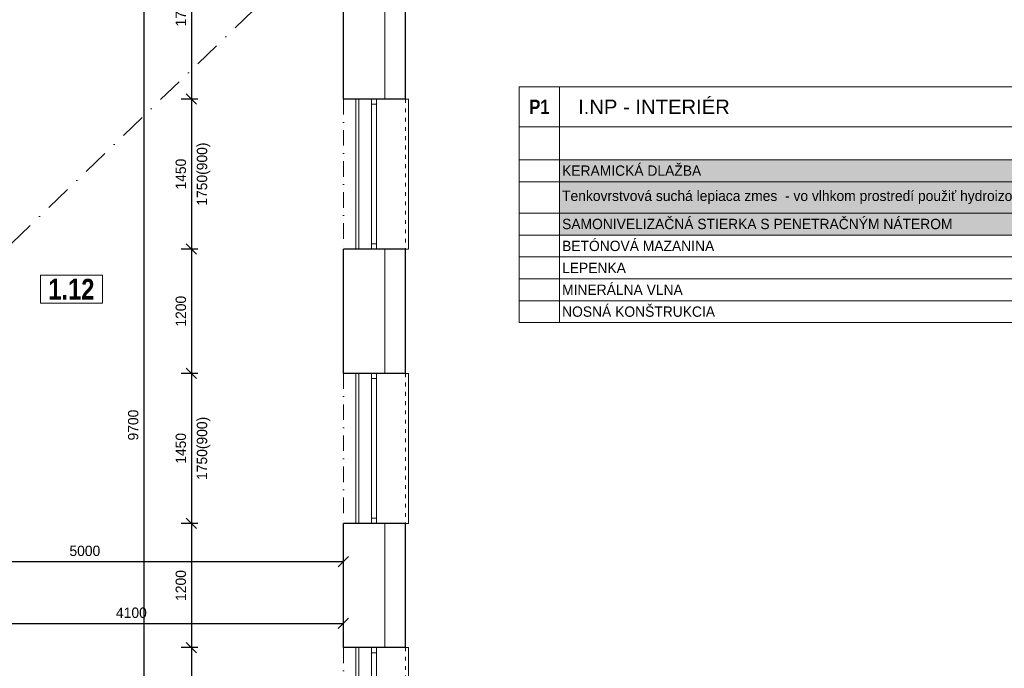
# Model space of a CAD drawing. Header units: millimetres. Extents: x -65956 to 5894746, y -14679 to 163521.
# Tile 28 of 89: x -56236 to -46716, y 22227 to 28494. Entities that reach past the tile are written whole.
import ezdxf

# ---------------------------------------------------------------- set-up
doc = ezdxf.new("R2010")
doc.units = ezdxf.units.MM
for name, pattern in [('__$$DASHDOT$$', [10.01, 5, -2.5, 0.01, -2.5]), ('ACAD_ISO03W100', [30, 12, -18]), ('ČERCHOVANÁ', [1, 0.5, -0.25, 0, -0.25])]:
    doc.linetypes.add(name, pattern=pattern)
doc.layers.get('0').update_dxf_attribs({"lineweight": 5})
doc.layers.get('Defpoints').update_dxf_attribs({"color": 2, "lineweight": 30})
doc.layers.add('- pomocna', color=232, linetype='Continuous', lineweight=0, plot=False)
for name, color, linetype, lineweight in [('H popisky', 30, 'Continuous', 25), ('H stavba', 82, 'Continuous', 30), ('KOTY', 51, 'Continuous', 5), ('M legenda', 52, 'Continuous', 5), ('otvor', 163, 'Continuous', 5), ('RE-nove', 10, 'Continuous', 0), ('Tbč stavba', 4, 'ČERCHOVANÁ', 0), ('Tč stavba', 7, 'ACAD_ISO03W100', 5), ('VT sanita', 210, 'Continuous', 5)]:
    doc.layers.add(name, color=color, linetype=linetype, lineweight=lineweight)
doc.styles.add('1-100_te_2mm_200', font='technic_.ttf', dxfattribs={"height": 200})
doc.styles.add('1-20_ce_5mm_100', font='GOTHIC.TTF', dxfattribs={"height": 100})
doc.styles.add('1-50_ce_2mm_100', font='GOTHIC.TTF', dxfattribs={"height": 100})
doc.styles.add('arial narrow', font='ARIALN.TTF', dxfattribs={"height": 125})
doc.styles.add('century_0', font='GOTHIC.TTF')
doc.dimstyles.new('technic_1-100', dxfattribs={"dimtxt": 200, "dimasz": 240, "dimexe": 300, "dimexo": 200, "dimgap": 100, "dimtad": 1, "dimdec": 1, "dimrnd": 0.5, "dimtxsty": '1-100_te_2mm_200', "dimblk": 'OBLIQUE', "dimcen": 2.5, "dimclrd": 256, "dimclrt": 256, "dimadec": 0, "dimazin": 0, "dimtfac": 1, "dimtdec": 1, "dimtix": 1, "dimtmove": 1, "dimatfit": 3, "dimldrblk": 'OBLIQUE', "dimfxl": 400, "dimfxlon": 1, "dimarcsym": 0})

# ---------------------------------------------------------------- blocks, each defined once
blk = doc.blocks.new('*T962')
at = {"layer": 'Defpoints', "color": 8, "linetype": 'ByBlock', "lineweight": 0, "transparency": 16777216}
for p, q in [((6919, 0), (6919, -2279.6)), ((0, -389.1), (0, -2279.6)), ((390.7, -389.1), (390.7, -2279.6)), ((7332.5, -389.1), (7332.5, -2279.6)), ((0, -705.6), (7332.5, -705.6)), ((5943.3, -705.6), (5943.3, -2279.6)), ((0, -917.4), (7332.5, -917.4)), ((0, -1221.1), (7332.5, -1221.1)), ((0, -1432.8), (7332.5, -1432.8)), ((0, -1644.5), (7332.5, -1644.5)), ((0, -1856.2), (7332.5, -1856.2)), ((0, -2067.9), (7332.5, -2067.9)), ((0, -2279.6), (7332.5, -2279.6))]:
    blk.add_line(p, q, dxfattribs=at)
at = {"layer": 'M legenda', "color": 0, "linetype": 'ByBlock', "lineweight": -2, "transparency": 16777216}
for p, q in [((0, 0), (7332.5, 0)), ((0, 0), (0, -389.1)), ((390.7, 0), (390.7, -389.1)), ((7332.5, 0), (7332.5, -389.1)), ((0, -389.1), (7332.5, -389.1))]:
    blk.add_line(p, q, dxfattribs=at)
at = {"layer": 'M legenda', "transparency": 16777216}
for s, insert, char_height, width, attachment_point, style in [('\\A1;{\\fArial|b0|i0|c238|p34;   I.NP - INTERIÉR}', (406.1, -194.5), 140, 6497.476, 4, 'century_0'), ('{\\fArial Narrow|b1|i0|c238|p34;P1}', (195.3, -194.5), 140, 348.476, 5, 'century_0'), ('\\A1;KERAMICKÁ DLAŽBA', (414.5, -811.5), 100, 5504.984, 4, 'century_0'), ('\\A1;8 - 10', (6431.2, -811.5), 100, 935.698, 5, 'arial narrow'), ('\\A1;MM', (6934.5, -811.5), 100, 382.566, 4, 'arial narrow'), ('\\A1;Tenkovrstvová suchá lepiaca zmes  - vo vlhkom prostredí použiť hydroizolačný náter saniflex', (414.5, -1069.2), 100, 5504.984, 4, 'century_0'), ('\\A1;max. 5', (6431.2, -1069.2), 100, 935.698, 5, 'arial narrow'), ('\\A1;MM', (6934.5, -1069.2), 100, 382.566, 4, 'arial narrow'), ('\\A1;SAMONIVELIZAČNÁ STIERKA S PENETRAČNÝM NÁTEROM', (414.5, -1326.9), 100, 5504.984, 4, 'century_0'), ('\\A1;5', (6431.2, -1326.9), 100, 935.698, 5, 'arial narrow'), ('\\A1;MM', (6934.5, -1326.9), 100, 382.566, 4, 'arial narrow'), ('\\A1;BETÓNOVÁ MAZANINA', (414.5, -1538.6), 100, 5504.984, 4, 'century_0'), ('\\A1;-', (6431.2, -1538.6), 100, 935.698, 5, 'arial narrow'), ('\\A1;LEPENKA', (414.5, -1750.3), 100, 5504.984, 4, 'century_0'), ('-', (6431.2, -1750.3), 77.2, 944.824, 5, 'arial narrow'), ('\\A1;MINERÁLNA VLNA', (414.5, -1962), 100, 5504.984, 4, 'century_0'), ('-', (6431.2, -1962), 100, 935.698, 5, 'arial narrow'), ('\\A1;NOSNÁ KONŠTRUKCIA', (414.5, -2173.7), 100, 5504.984, 4, 'century_0'), ('-', (6431.2, -2173.7), 77.2, 944.824, 5, 'century_0')]:
    blk.add_mtext(s, dxfattribs=dict(at, insert=insert, char_height=char_height, width=width, attachment_point=attachment_point, style=style))
blk = doc.blocks.new('_Oblique')
at = {"color": 0, "linetype": 'ByBlock', "lineweight": -2}
blk.add_line((-0.5, -0.5), (0.5, 0.5), dxfattribs=at)
blk = doc.blocks.new('*D1127')
at = {"layer": 'Defpoints', "color": 0, "transparency": 16777216}
for p in [(-53106, 29427), (-54575.1, 27727), (-53106, 27727)]:
    blk.add_point(p, dxfattribs=at)
at = {"layer": 'KOTY', "color": 0, "lineweight": -2, "transparency": 16777216}
for p, q in [((-54515.1, 29427), (-54675.1, 29427)), ((-54515.1, 27727), (-54675.1, 27727))]:
    blk.add_line(p, q, dxfattribs=at)
at = {"layer": 'KOTY', "lineweight": -2, "transparency": 16777216}
blk.add_line((-54575.1, 29427), (-54575.1, 27727), dxfattribs=at)
at = {"layer": 'KOTY', "lineweight": -2, "transparency": 16777216, "xscale": 100, "yscale": 100, "zscale": 100}
for p, rotation in [((-54575.1, 29427), 90), ((-54575.1, 27727), 270)]:
    blk.add_blockref('_Oblique', p, dxfattribs=dict(at, rotation=rotation))
at = {"layer": 'KOTY', "transparency": 16777216, "insert": (-54677.7, 28577), "char_height": 100, "attachment_point": 5, "rotation": 90, "style": '1-20_ce_5mm_100'}
blk.add_mtext('1700', dxfattribs=at)
blk = doc.blocks.new('*D1128')
at = {"layer": 'Defpoints', "color": 0, "transparency": 16777216}
for p in [(-53106, 27727), (-54575.1, 26277), (-53106, 26277)]:
    blk.add_point(p, dxfattribs=at)
at = {"layer": 'KOTY', "color": 0, "lineweight": -2, "transparency": 16777216}
for p, q in [((-54515.1, 27727), (-54675.1, 27727)), ((-54515.1, 26277), (-54675.1, 26277))]:
    blk.add_line(p, q, dxfattribs=at)
at = {"layer": 'KOTY', "lineweight": -2, "transparency": 16777216}
blk.add_line((-54575.1, 27727), (-54575.1, 26277), dxfattribs=at)
at = {"layer": 'KOTY', "lineweight": -2, "transparency": 16777216, "xscale": 100, "yscale": 100, "zscale": 100}
for p, rotation in [((-54575.1, 27727), 90), ((-54575.1, 26277), 270)]:
    blk.add_blockref('_Oblique', p, dxfattribs=dict(at, rotation=rotation))
at = {"layer": 'KOTY', "transparency": 16777216, "char_height": 100, "attachment_point": 5, "rotation": 90, "style": '1-20_ce_5mm_100'}
for s, insert in [('1750(900)', (-54458.5, 27002)), ('1450', (-54677.7, 27002))]:
    blk.add_mtext(s, dxfattribs=dict(at, insert=insert))
blk = doc.blocks.new('*D1129')
at = {"layer": 'Defpoints', "color": 0, "transparency": 16777216}
for p in [(-53106, 26277), (-54575.1, 25077), (-53106, 25077)]:
    blk.add_point(p, dxfattribs=at)
at = {"layer": 'KOTY', "color": 0, "lineweight": -2, "transparency": 16777216}
for p, q in [((-54515.1, 26277), (-54675.1, 26277)), ((-54515.1, 25077), (-54675.1, 25077))]:
    blk.add_line(p, q, dxfattribs=at)
at = {"layer": 'KOTY', "lineweight": -2, "transparency": 16777216}
blk.add_line((-54575.1, 26277), (-54575.1, 25077), dxfattribs=at)
at = {"layer": 'KOTY', "lineweight": -2, "transparency": 16777216, "xscale": 100, "yscale": 100, "zscale": 100}
for p, rotation in [((-54575.1, 26277), 90), ((-54575.1, 25077), 270)]:
    blk.add_blockref('_Oblique', p, dxfattribs=dict(at, rotation=rotation))
at = {"layer": 'KOTY', "transparency": 16777216, "insert": (-54677.7, 25677), "char_height": 100, "attachment_point": 5, "rotation": 90, "style": '1-20_ce_5mm_100'}
blk.add_mtext('1200', dxfattribs=at)
blk = doc.blocks.new('*D1130')
at = {"layer": 'Defpoints', "color": 0, "transparency": 16777216}
for p in [(-53106, 25077), (-54575.1, 23627), (-53106, 23627)]:
    blk.add_point(p, dxfattribs=at)
at = {"layer": 'KOTY', "color": 0, "lineweight": -2, "transparency": 16777216}
for p, q in [((-54515.1, 25077), (-54675.1, 25077)), ((-54515.1, 23627), (-54675.1, 23627))]:
    blk.add_line(p, q, dxfattribs=at)
at = {"layer": 'KOTY', "lineweight": -2, "transparency": 16777216}
blk.add_line((-54575.1, 25077), (-54575.1, 23627), dxfattribs=at)
at = {"layer": 'KOTY', "lineweight": -2, "transparency": 16777216, "xscale": 100, "yscale": 100, "zscale": 100}
for p, rotation in [((-54575.1, 25077), 90), ((-54575.1, 23627), 270)]:
    blk.add_blockref('_Oblique', p, dxfattribs=dict(at, rotation=rotation))
at = {"layer": 'KOTY', "transparency": 16777216, "char_height": 100, "attachment_point": 5, "rotation": 90, "style": '1-20_ce_5mm_100'}
for s, insert in [('1750(900)', (-54458.5, 24352)), ('1450', (-54677.7, 24352))]:
    blk.add_mtext(s, dxfattribs=dict(at, insert=insert))
blk = doc.blocks.new('*D1131')
at = {"layer": 'Defpoints', "color": 0, "transparency": 16777216}
for p in [(-53106, 23627), (-54575.1, 22427), (-53106, 22427)]:
    blk.add_point(p, dxfattribs=at)
at = {"layer": 'KOTY', "color": 0, "lineweight": -2, "transparency": 16777216}
for p, q in [((-54515.1, 23627), (-54675.1, 23627)), ((-54515.1, 22427), (-54675.1, 22427))]:
    blk.add_line(p, q, dxfattribs=at)
at = {"layer": 'KOTY', "lineweight": -2, "transparency": 16777216}
blk.add_line((-54575.1, 23627), (-54575.1, 22427), dxfattribs=at)
at = {"layer": 'KOTY', "lineweight": -2, "transparency": 16777216, "xscale": 100, "yscale": 100, "zscale": 100}
for p, rotation in [((-54575.1, 23627), 90), ((-54575.1, 22427), 270)]:
    blk.add_blockref('_Oblique', p, dxfattribs=dict(at, rotation=rotation))
at = {"layer": 'KOTY', "transparency": 16777216, "insert": (-54677.7, 23027), "char_height": 100, "attachment_point": 5, "rotation": 90, "style": '1-20_ce_5mm_100'}
blk.add_mtext('1200', dxfattribs=at)
blk = doc.blocks.new('*D1132')
at = {"layer": 'Defpoints', "color": 0, "transparency": 16777216}
for p in [(-53106, 22427), (-54575.1, 20977), (-53106, 20977)]:
    blk.add_point(p, dxfattribs=at)
at = {"layer": 'KOTY', "color": 0, "lineweight": -2, "transparency": 16777216}
for p, q in [((-54515.1, 22427), (-54675.1, 22427)), ((-54515.1, 20977), (-54675.1, 20977))]:
    blk.add_line(p, q, dxfattribs=at)
at = {"layer": 'KOTY', "lineweight": -2, "transparency": 16777216}
blk.add_line((-54575.1, 22427), (-54575.1, 20977), dxfattribs=at)
at = {"layer": 'KOTY', "lineweight": -2, "transparency": 16777216, "xscale": 100, "yscale": 100, "zscale": 100}
for p, rotation in [((-54575.1, 22427), 90), ((-54575.1, 20977), 270)]:
    blk.add_blockref('_Oblique', p, dxfattribs=dict(at, rotation=rotation))
at = {"layer": 'KOTY', "transparency": 16777216, "char_height": 100, "attachment_point": 5, "rotation": 90, "style": '1-20_ce_5mm_100'}
for s, insert in [('1750(900)', (-54458.5, 21702)), ('1450', (-54677.7, 21702))]:
    blk.add_mtext(s, dxfattribs=dict(at, insert=insert))
blk = doc.blocks.new('*D1116')
at = {"layer": 'Defpoints', "color": 0, "transparency": 16777216}
for p in [(-54106, 29427), (-55035.7, 19727), (-54106, 19727)]:
    blk.add_point(p, dxfattribs=at)
at = {"layer": 'KOTY', "color": 0, "lineweight": -2, "transparency": 16777216}
for p, q in [((-54975.7, 29427), (-55135.7, 29427)), ((-54975.7, 19727), (-55135.7, 19727))]:
    blk.add_line(p, q, dxfattribs=at)
at = {"layer": 'KOTY', "lineweight": -2, "transparency": 16777216}
blk.add_line((-55035.7, 29427), (-55035.7, 19727), dxfattribs=at)
at = {"layer": 'KOTY', "lineweight": -2, "transparency": 16777216, "xscale": 100, "yscale": 100, "zscale": 100}
for p, rotation in [((-55035.7, 29427), 90), ((-55035.7, 19727), 270)]:
    blk.add_blockref('_Oblique', p, dxfattribs=dict(at, rotation=rotation))
at = {"layer": 'KOTY', "transparency": 16777216, "insert": (-55138.2, 24577), "char_height": 100, "attachment_point": 5, "rotation": 90, "style": '1-20_ce_5mm_100'}
blk.add_mtext('9700', dxfattribs=at)
blk = doc.blocks.new('*D1137')
at = {"layer": 'Defpoints', "color": 0, "transparency": 16777216}
for p in [(-53106, 22660.8), (-57206, 22277), (-53106, 19727)]:
    blk.add_point(p, dxfattribs=at)
at = {"layer": 'KOTY', "color": 0, "lineweight": -2, "transparency": 16777216}
for p, q in [((-57206, 22600.8), (-57206, 22760.8)), ((-53106, 22600.8), (-53106, 22760.8))]:
    blk.add_line(p, q, dxfattribs=at)
at = {"layer": 'KOTY', "lineweight": -2, "transparency": 16777216}
blk.add_line((-57206, 22660.8), (-53106, 22660.8), dxfattribs=at)
at = {"layer": 'KOTY', "lineweight": -2, "transparency": 16777216, "xscale": 100, "yscale": 100, "zscale": 100, "rotation": 180}
blk.add_blockref('_Oblique', (-57206, 22660.8), dxfattribs=at)
at = {"layer": 'KOTY', "lineweight": -2, "transparency": 16777216, "xscale": 100, "yscale": 100, "zscale": 100}
blk.add_blockref('_Oblique', (-53106, 22660.8), dxfattribs=at)
at = {"layer": 'KOTY', "transparency": 16777216, "insert": (-55156, 22763.3), "char_height": 100, "attachment_point": 5, "style": '1-20_ce_5mm_100'}
blk.add_mtext('4100', dxfattribs=at)
blk = doc.blocks.new('*D1138')
at = {"layer": 'Defpoints', "color": 0, "transparency": 16777216}
for p in [(-53106, 23258.7), (-53106, 22427), (-58106, 22277)]:
    blk.add_point(p, dxfattribs=at)
at = {"layer": 'KOTY', "color": 0, "lineweight": -2, "transparency": 16777216}
for p, q in [((-58106, 23198.7), (-58106, 23358.7)), ((-53106, 23198.7), (-53106, 23358.7))]:
    blk.add_line(p, q, dxfattribs=at)
at = {"layer": 'KOTY', "lineweight": -2, "transparency": 16777216}
blk.add_line((-58106, 23258.7), (-53106, 23258.7), dxfattribs=at)
at = {"layer": 'KOTY', "lineweight": -2, "transparency": 16777216, "xscale": 100, "yscale": 100, "zscale": 100, "rotation": 180}
blk.add_blockref('_Oblique', (-58106, 23258.7), dxfattribs=at)
at = {"layer": 'KOTY', "lineweight": -2, "transparency": 16777216, "xscale": 100, "yscale": 100, "zscale": 100}
blk.add_blockref('_Oblique', (-53106, 23258.7), dxfattribs=at)
at = {"layer": 'KOTY', "transparency": 16777216, "insert": (-55606, 23361.2), "char_height": 100, "attachment_point": 5, "style": '1-20_ce_5mm_100'}
blk.add_mtext('5000', dxfattribs=at)
blk = doc.blocks.new('*T1123')
at = {"layer": 'Defpoints', "color": 8, "linetype": 'ByBlock', "lineweight": 0, "transparency": 16777216}
for p, q in [((0, 0), (600, 0)), ((0, 0), (0, -270.7)), ((600, 0), (600, -270.7)), ((0, -270.7), (600, -270.7))]:
    blk.add_line(p, q, dxfattribs=at)
at = {"layer": 'H popisky', "color": 0, "transparency": 16777216, "insert": (300, -135.3), "char_height": 200, "width": 596, "attachment_point": 5, "style": '1-50_ce_2mm_100'}
blk.add_mtext('{\\fTechnicLite|b1|i0|c2|p2;\\C256;1.12}', dxfattribs=at)

msp = doc.modelspace()

# ---------------------------------------------------------------- hatches: boundary and pattern name
at = {"layer": 'RE-nove'}
h = msp.add_hatch(dxfattribs=at)
h.set_pattern_fill('OMITKA', color=256, scale=30, angle=-180)
h.set_pattern_definition([(225, (-272046.64, 157419.835), (21.2132034, -21.2132034), [0, -30])])
h.paths.add_polyline_path([(-44073.63, 27140.7), (-51015.42, 27140.7), (-51015.42, 26413.58), (-44073.63, 26413.58)])

# ---------------------------------------------------------------- linework, layer by layer
at = {"layer": '- pomocna'}
msp.add_lwpolyline([(-52956.01, 20977.03), (-52956.01, 22427.03), (-53106.01, 22427.03), (-53106.01, 23627.03), (-52956.01, 23627.03), (-52956.01, 25077.03), (-53106.01, 25077.03), (-53106.01, 26277.03), (-52956.01, 26277.03), (-52956.01, 27727.03), (-53106.01, 27727.03), (-53106.01, 29427.03), (-54156.01, 29427.03), (-54156.01, 29727.03), (-55056.01, 29727.03), (-55056.01, 29427.03), (-58106.01, 29427.03), (-58106.01, 26677.03), (-58406.01, 26677.03), (-58406.01, 25777.03), (-58106.01, 25777.03), (-58106.01, 22277.03), (-57206.01, 22277.03), (-57206.01, 21377.03)], dxfattribs=at)
at = {"linetype": 'Continuous'}
for p, q in [((-52706.01, 27727.03), (-52706.01, 29427.03)), ((-52706.01, 27727.03), (-52706.01, 29427.03)), ((-52706.01, 25077.03), (-52706.01, 26277.03)), ((-52706.01, 22427.03), (-52706.01, 23627.03))]:
    msp.add_line(p, q, dxfattribs=at)
at = {"layer": 'H stavba'}
for p, q in [((-53106.01, 27727.03), (-53106.01, 29427.03)), ((-52506.01, 27727.03), (-52506.01, 29227.03)), ((-52506.01, 27727.03), (-53106.01, 27727.03)), ((-53106.01, 25077.03), (-53106.01, 26277.03)), ((-52506.01, 26277.03), (-53106.01, 26277.03)), ((-52506.01, 25077.03), (-52506.01, 26277.03)), ((-52506.01, 25077.03), (-53106.01, 25077.03)), ((-53106.01, 22427.03), (-53106.01, 23627.03)), ((-52506.01, 23627.03), (-53106.01, 23627.03)), ((-52506.01, 22427.03), (-52506.01, 23627.03)), ((-52506.01, 22427.03), (-53106.01, 22427.03))]:
    msp.add_line(p, q, dxfattribs=at)
at = {"layer": 'otvor'}
for p, q in [((-52986.01, 27727.03), (-52986.01, 26277.03)), ((-52836.01, 26277.03), (-52836.01, 27727.03)), ((-52786.01, 26277.03), (-52786.01, 27727.03)), ((-52786.01, 27677.03), (-52836.01, 27677.03)), ((-52786.01, 26327.03), (-52836.01, 26327.03)), ((-52986.01, 25077.03), (-52986.01, 23627.03)), ((-52836.01, 23627.03), (-52836.01, 25077.03)), ((-52786.01, 23627.03), (-52786.01, 25077.03)), ((-52786.01, 25027.03), (-52836.01, 25027.03)), ((-52786.01, 23677.03), (-52836.01, 23677.03)), ((-52986.01, 22427.03), (-52986.01, 20977.03)), ((-52836.01, 20977.03), (-52836.01, 22427.03)), ((-52786.01, 22377.03), (-52836.01, 22377.03)), ((-52786.01, 20977.03), (-52786.01, 22427.03))]:
    msp.add_line(p, q, dxfattribs=at)
for points in [[(-52506.01, 27727.03), (-52476.01, 27727.03), (-52476.01, 26277.03), (-52506.01, 26277.03)], [(-52506.01, 25077.03), (-52476.01, 25077.03), (-52476.01, 23627.03), (-52506.01, 23627.03)], [(-52506.01, 22427.03), (-52476.01, 22427.03), (-52476.01, 20977.03), (-52506.01, 20977.03)]]:
    msp.add_lwpolyline(points, dxfattribs=at)
at = {"layer": 'Tbč stavba', "ltscale": 300}
for p, q in [((-53106.01, 27727.03), (-53106.01, 26277.03)), ((-53106.01, 25077.03), (-53106.01, 23627.03)), ((-53106.01, 22427.03), (-53106.01, 20977.03))]:
    msp.add_line(p, q, dxfattribs=at)
at = {"layer": 'Tč stavba', "ltscale": 3}
for p, q in [((-52956.01, 27727.03), (-52956.01, 26277.03)), ((-52506.01, 27727.03), (-52506.01, 26277.03)), ((-52956.01, 25077.03), (-52956.01, 23627.03)), ((-52506.01, 25077.03), (-52506.01, 23627.03)), ((-52956.01, 22427.03), (-52956.01, 20977.03)), ((-52506.01, 22427.03), (-52506.01, 20977.03))]:
    msp.add_line(p, q, dxfattribs=at)
at = {"layer": 'VT sanita', "linetype": '__$$DASHDOT$$', "ltscale": 50}
msp.add_line((-63156.01, 19727.03), (-53106.01, 29427.03), dxfattribs=at)

# ---------------------------------------------------------------- block references
for name, p in [('*T962', (-51406.11, 27846.35)), ('*T1123', (-56036.25, 26025.56))]:
    msp.add_blockref(name, p)

# ---------------------------------------------------------------- dimensions: what is measured, and where the dimension line sits
at = {"layer": 'KOTY'}
for base, p1, p2, picture, middle in [((-55035.73, 19727.03), (-54106.01, 29427.03), (-54106.01, 19727.03), '*D1116', (-55138.24, 24577.03)), ((-54575.14, 27727.03), (-53106.01, 29427.03), (-53106.01, 27727.03), '*D1127', (-54677.66, 28577.03)), ((-54575.14, 25077.03), (-53106.01, 26277.03), (-53106.01, 25077.03), '*D1129', (-54677.66, 25677.03)), ((-54575.14, 22427.03), (-53106.01, 23627.03), (-53106.01, 22427.03), '*D1131', (-54677.66, 23027.03))]:
    dim = msp.add_linear_dim(base=base, p1=p1, p2=p2, angle=90, dimstyle='technic_1-100', override={"dimtxt": 100, "dimasz": 100, "dimexe": 100, "dimgap": 50, "dimtxsty": '1-20_ce_5mm_100', "dimfxl": 60}, dxfattribs=at)
    dim.commit()
    dim.dimension.update_dxf_attribs({"geometry": picture, "text_midpoint": middle})
for base, p1, p2, picture, middle in [((-54575.14, 26277.03), (-53106.01, 27727.03), (-53106.01, 26277.03), '*D1128', (-54575.14, 27002.03)), ((-54575.14, 23627.03), (-53106.01, 25077.03), (-53106.01, 23627.03), '*D1130', (-54575.14, 24352.03)), ((-54575.14, 20977.03), (-53106.01, 22427.03), (-53106.01, 20977.03), '*D1132', (-54575.14, 21702.03))]:
    dim = msp.add_linear_dim(base=base, p1=p1, p2=p2, angle=90, text='<>\\X 1750(900)', dimstyle='technic_1-100', override={"dimtxt": 100, "dimasz": 100, "dimexe": 100, "dimgap": 50, "dimtxsty": '1-20_ce_5mm_100', "dimfxl": 60}, dxfattribs=at)
    dim.commit()
    dim.dimension.update_dxf_attribs({"geometry": picture, "text_midpoint": middle})
for base, p1, p2, picture, middle in [((-53106.01, 23258.68), (-58106.01, 22277.03), (-53106.01, 22427.03), '*D1138', (-55606.01, 23361.19)), ((-53106.01, 22660.81), (-57206.01, 22277.03), (-53106.01, 19727.03), '*D1137', (-55156.01, 22763.33))]:
    dim = msp.add_linear_dim(base=base, p1=p1, p2=p2, dimstyle='technic_1-100', override={"dimtxt": 100, "dimasz": 100, "dimexe": 100, "dimgap": 50, "dimtxsty": '1-20_ce_5mm_100', "dimfxl": 60}, dxfattribs=at)
    dim.commit()
    dim.dimension.update_dxf_attribs({"geometry": picture, "text_midpoint": middle})

doc.saveas('drawing.dxf')
